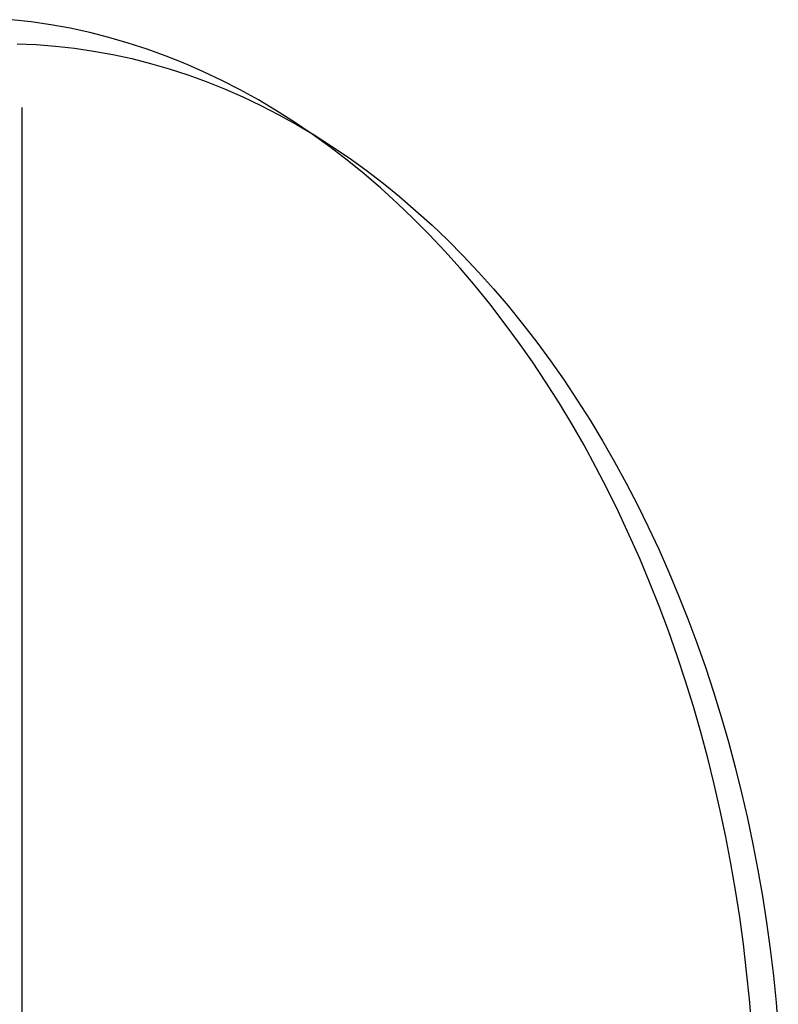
# Model space of a CAD drawing. Header units: millimetres. Extents: x -104 to 128, y -124 to 124.
# Tile 255 of 256: x 120.04 to 128.44, y 1.56 to 12.47. Entities that reach past the tile are written whole.
import ezdxf

# ---------------------------------------------------------------- set-up
doc = ezdxf.new("R2010")
doc.units = ezdxf.units.MM
doc.header["$MEASUREMENT"] = 0
doc.layers.add('Predefinito', color=5, linetype='Continuous')

msp = doc.modelspace()

# ---------------------------------------------------------------- linework, layer by layer
at = {"layer": 'Predefinito', "extrusion": (-0.704171, 0.091034, 0.704171)}
msp.add_lwpolyline([(-26.847, 1261.706), (-26.869, 1261.704), (-26.891, 1261.701), (-26.913, 1261.698), (-26.936, 1261.694), (-26.958, 1261.69), (-26.981, 1261.685), (-27.004, 1261.679), (-27.026, 1261.673), (-27.049, 1261.666), (-27.072, 1261.659), (-27.095, 1261.651), (-27.117, 1261.643), (-27.14, 1261.634), (-27.162, 1261.624), (-27.185, 1261.614), (-27.207, 1261.603), (-27.229, 1261.591), (-27.251, 1261.579), (-27.273, 1261.567), (-27.294, 1261.553), (-27.315, 1261.539), (-27.336, 1261.525), (-27.357, 1261.51), (-27.377, 1261.494), (-27.397, 1261.478), (-27.416, 1261.461), (-27.435, 1261.444), (-27.454, 1261.426), (-27.472, 1261.408), (-27.49, 1261.389), (-27.507, 1261.37), (-27.524, 1261.35), (-27.541, 1261.33), (-27.556, 1261.31), (-27.572, 1261.289), (-27.586, 1261.268), (-27.6, 1261.246), (-27.614, 1261.224), (-27.627, 1261.202), (-27.639, 1261.179), (-27.651, 1261.157), (-27.662, 1261.134), (-27.672, 1261.111), (-27.682, 1261.087), (-27.691, 1261.064), (-27.7, 1261.04), (-27.708, 1261.016), (-27.715, 1260.993), (-27.722, 1260.969), (-27.728, 1260.945), (-27.734, 1260.921), (-27.738, 1260.897), (-27.743, 1260.873), (-27.746, 1260.85), (-27.749, 1260.826), (-27.752, 1260.802), (-27.754, 1260.779), (-27.755, 1260.756), (-27.756, 1260.733), (-27.756, 1260.71), (-27.756, 1260.687), (-27.755, 1260.664), (-27.754, 1260.642), (-27.752, 1260.62)], dxfattribs=at)
at = {"layer": 'Predefinito', "extrusion": (-0.702364, 0.115625, 0.702364)}
msp.add_lwpolyline([(-30.927, 1263.756), (-30.949, 1263.753), (-30.971, 1263.75), (-30.994, 1263.746), (-31.016, 1263.742), (-31.038, 1263.737), (-31.061, 1263.731), (-31.084, 1263.725), (-31.106, 1263.719), (-31.129, 1263.711), (-31.151, 1263.703), (-31.174, 1263.695), (-31.196, 1263.686), (-31.219, 1263.676), (-31.241, 1263.666), (-31.263, 1263.655), (-31.285, 1263.644), (-31.307, 1263.632), (-31.328, 1263.619), (-31.35, 1263.606), (-31.371, 1263.592), (-31.392, 1263.578), (-31.412, 1263.563), (-31.432, 1263.547), (-31.452, 1263.531), (-31.472, 1263.515), (-31.491, 1263.497), (-31.509, 1263.48), (-31.528, 1263.461), (-31.546, 1263.443), (-31.563, 1263.424), (-31.58, 1263.404), (-31.596, 1263.384), (-31.612, 1263.363), (-31.627, 1263.342), (-31.642, 1263.321), (-31.656, 1263.3), (-31.67, 1263.278), (-31.683, 1263.255), (-31.695, 1263.233), (-31.707, 1263.21), (-31.718, 1263.187), (-31.728, 1263.164), (-31.738, 1263.14), (-31.748, 1263.117), (-31.756, 1263.093), (-31.764, 1263.069), (-31.772, 1263.045), (-31.778, 1263.021), (-31.784, 1262.998), (-31.79, 1262.974), (-31.795, 1262.95), (-31.799, 1262.926), (-31.803, 1262.902), (-31.806, 1262.878), (-31.808, 1262.854), (-31.81, 1262.83), (-31.811, 1262.807), (-31.812, 1262.784), (-31.812, 1262.76), (-31.812, 1262.738), (-31.811, 1262.715), (-31.81, 1262.692), (-31.808, 1262.67), (-31.806, 1262.648)], dxfattribs=at)
at = {"layer": 'Predefinito', "extrusion": (0.700128, -0.140147, -0.700128)}
msp.add_lwpolyline([(34.956, 1266.349), (34.977, 1266.346), (35, 1266.342), (35.022, 1266.337), (35.044, 1266.332), (35.066, 1266.327), (35.089, 1266.321), (35.111, 1266.314), (35.133, 1266.307), (35.156, 1266.299), (35.178, 1266.291), (35.2, 1266.282), (35.223, 1266.273), (35.245, 1266.262), (35.267, 1266.252), (35.289, 1266.24), (35.31, 1266.228), (35.332, 1266.216), (35.353, 1266.203), (35.374, 1266.189), (35.395, 1266.175), (35.415, 1266.16), (35.436, 1266.144), (35.455, 1266.128), (35.475, 1266.112), (35.494, 1266.094), (35.513, 1266.077), (35.531, 1266.059), (35.549, 1266.04), (35.566, 1266.021), (35.583, 1266.001), (35.599, 1265.981), (35.615, 1265.961), (35.63, 1265.94), (35.645, 1265.919), (35.659, 1265.897), (35.673, 1265.875), (35.686, 1265.853), (35.699, 1265.83), (35.71, 1265.807), (35.722, 1265.784), (35.732, 1265.761), (35.742, 1265.738), (35.751, 1265.714), (35.76, 1265.69), (35.768, 1265.666), (35.776, 1265.642), (35.782, 1265.618), (35.789, 1265.594), (35.794, 1265.57), (35.799, 1265.546), (35.803, 1265.522), (35.807, 1265.498), (35.81, 1265.474), (35.813, 1265.45), (35.814, 1265.426), (35.816, 1265.402), (35.817, 1265.379), (35.817, 1265.355), (35.816, 1265.332), (35.816, 1265.309), (35.814, 1265.287), (35.812, 1265.264), (35.81, 1265.242), (35.807, 1265.22)], dxfattribs=at)
at = {"layer": 'Predefinito', "extrusion": (0.694407, -0.188673, -0.694407)}
msp.add_lwpolyline([(42.782, 1273.084), (42.804, 1273.08), (42.826, 1273.075), (42.848, 1273.07), (42.87, 1273.064), (42.892, 1273.057), (42.914, 1273.05), (42.936, 1273.042), (42.958, 1273.034), (42.98, 1273.025), (43.002, 1273.016), (43.024, 1273.006), (43.045, 1272.995), (43.067, 1272.984), (43.089, 1272.972), (43.11, 1272.96), (43.131, 1272.947), (43.152, 1272.934), (43.172, 1272.919), (43.193, 1272.905), (43.213, 1272.889), (43.233, 1272.874), (43.252, 1272.857), (43.271, 1272.84), (43.29, 1272.823), (43.308, 1272.805), (43.326, 1272.786), (43.343, 1272.767), (43.36, 1272.748), (43.377, 1272.728), (43.392, 1272.707), (43.408, 1272.687), (43.423, 1272.665), (43.437, 1272.644), (43.451, 1272.622), (43.464, 1272.6), (43.477, 1272.577), (43.489, 1272.554), (43.5, 1272.531), (43.511, 1272.508), (43.521, 1272.484), (43.53, 1272.46), (43.539, 1272.437), (43.547, 1272.412), (43.555, 1272.388), (43.562, 1272.364), (43.568, 1272.34), (43.574, 1272.315), (43.579, 1272.291), (43.583, 1272.267), (43.587, 1272.242), (43.59, 1272.218), (43.593, 1272.194), (43.594, 1272.17), (43.596, 1272.146), (43.597, 1272.122), (43.597, 1272.098), (43.596, 1272.075), (43.596, 1272.051), (43.594, 1272.028), (43.592, 1272.005), (43.59, 1271.983), (43.587, 1271.96), (43.583, 1271.938), (43.579, 1271.916)], dxfattribs=at)
at = {"layer": 'Predefinito', "extrusion": (-0.678055, 0.283694, 0.678055)}
msp.add_lwpolyline([(-57.406, 1292.34), (-57.428, 1292.333), (-57.449, 1292.327), (-57.47, 1292.319), (-57.492, 1292.311), (-57.513, 1292.303), (-57.534, 1292.294), (-57.556, 1292.284), (-57.577, 1292.274), (-57.598, 1292.263), (-57.619, 1292.252), (-57.64, 1292.24), (-57.661, 1292.227), (-57.681, 1292.214), (-57.701, 1292.201), (-57.721, 1292.186), (-57.741, 1292.172), (-57.761, 1292.156), (-57.78, 1292.14), (-57.799, 1292.124), (-57.818, 1292.107), (-57.836, 1292.089), (-57.854, 1292.071), (-57.871, 1292.053), (-57.888, 1292.033), (-57.905, 1292.014), (-57.921, 1291.994), (-57.937, 1291.973), (-57.952, 1291.952), (-57.966, 1291.931), (-57.98, 1291.909), (-57.994, 1291.887), (-58.007, 1291.865), (-58.019, 1291.842), (-58.031, 1291.819), (-58.042, 1291.796), (-58.052, 1291.772), (-58.062, 1291.748), (-58.071, 1291.724), (-58.08, 1291.7), (-58.088, 1291.676), (-58.095, 1291.651), (-58.102, 1291.626), (-58.108, 1291.602), (-58.113, 1291.577), (-58.118, 1291.552), (-58.122, 1291.527), (-58.126, 1291.503), (-58.128, 1291.478), (-58.131, 1291.453), (-58.132, 1291.429), (-58.133, 1291.404), (-58.133, 1291.38), (-58.133, 1291.356), (-58.132, 1291.332), (-58.131, 1291.308), (-58.129, 1291.284), (-58.127, 1291.261), (-58.124, 1291.238), (-58.12, 1291.215), (-58.116, 1291.192), (-58.112, 1291.17), (-58.107, 1291.148), (-58.101, 1291.126), (-58.095, 1291.105)], dxfattribs=at)
at = {"layer": 'Predefinito', "extrusion": (-0.655211, 0.376027, 0.655211)}
msp.add_lwpolyline([(-70.529, 1318.487), (-70.549, 1318.479), (-70.57, 1318.471), (-70.591, 1318.461), (-70.611, 1318.452), (-70.632, 1318.442), (-70.652, 1318.431), (-70.673, 1318.419), (-70.693, 1318.408), (-70.713, 1318.395), (-70.733, 1318.382), (-70.753, 1318.368), (-70.773, 1318.354), (-70.792, 1318.34), (-70.811, 1318.324), (-70.83, 1318.308), (-70.849, 1318.292), (-70.867, 1318.275), (-70.885, 1318.258), (-70.902, 1318.24), (-70.919, 1318.221), (-70.936, 1318.202), (-70.952, 1318.182), (-70.968, 1318.162), (-70.984, 1318.142), (-70.998, 1318.121), (-71.013, 1318.1), (-71.027, 1318.078), (-71.04, 1318.056), (-71.053, 1318.034), (-71.065, 1318.011), (-71.076, 1317.988), (-71.087, 1317.964), (-71.098, 1317.94), (-71.108, 1317.917), (-71.117, 1317.892), (-71.125, 1317.868), (-71.133, 1317.843), (-71.14, 1317.819), (-71.147, 1317.794), (-71.153, 1317.769), (-71.158, 1317.744), (-71.163, 1317.719), (-71.167, 1317.694), (-71.17, 1317.668), (-71.172, 1317.643), (-71.174, 1317.618), (-71.176, 1317.593), (-71.177, 1317.568), (-71.177, 1317.544), (-71.176, 1317.519), (-71.175, 1317.495), (-71.173, 1317.47), (-71.171, 1317.446), (-71.168, 1317.422), (-71.165, 1317.399), (-71.161, 1317.375), (-71.157, 1317.352), (-71.152, 1317.33), (-71.146, 1317.307), (-71.141, 1317.285), (-71.134, 1317.263), (-71.127, 1317.241), (-71.12, 1317.22), (-71.113, 1317.199)], dxfattribs=at)
at = {"layer": 'Predefinito', "extrusion": (0.707107, 0, 0.707107)}
msp.add_lwpolyline([(1.208, 1077.706), (1.491, 1077.74), (1.771, 1077.78), (2.05, 1077.827), (2.326, 1077.88), (2.601, 1077.941), (2.874, 1078.008), (3.145, 1078.081), (3.414, 1078.161), (3.682, 1078.248), (3.947, 1078.341), (4.211, 1078.441), (4.473, 1078.548), (4.733, 1078.662), (4.99, 1078.782), (5.245, 1078.908), (5.495, 1079.04), (5.741, 1079.178), (5.984, 1079.322), (6.222, 1079.471), (6.457, 1079.626), (6.687, 1079.787), (6.914, 1079.953), (7.136, 1080.125), (7.355, 1080.302), (7.569, 1080.485), (7.78, 1080.674), (7.987, 1080.868), (8.189, 1081.069), (8.386, 1081.273), (8.577, 1081.482), (8.762, 1081.694), (8.942, 1081.911), (9.116, 1082.132), (9.284, 1082.357), (9.447, 1082.585), (9.605, 1082.818), (9.757, 1083.055), (9.903, 1083.296), (10.043, 1083.541), (10.178, 1083.789), (10.307, 1084.043), (10.43, 1084.299), (10.546, 1084.558), (10.656, 1084.818), (10.759, 1085.081), (10.855, 1085.345), (10.945, 1085.612), (11.028, 1085.88), (11.104, 1086.15), (11.174, 1086.423), (11.237, 1086.697), (11.293, 1086.973), (11.343, 1087.251), (11.387, 1087.531), (11.423, 1087.813), (11.452, 1088.096), (11.475, 1088.378), (11.49, 1088.66), (11.498, 1088.942), (11.5, 1089.223), (11.494, 1089.504), (11.482, 1089.785), (11.463, 1090.065), (11.437, 1090.345), (11.404, 1090.624), (11.364, 1090.904), (11.318, 1091.182), (11.264, 1091.461), (11.203, 1091.739), (11.136, 1092.015), (11.062, 1092.288), (10.981, 1092.558), (10.894, 1092.826), (10.801, 1093.092), (10.701, 1093.354), (10.595, 1093.614), (10.483, 1093.872), (10.364, 1094.127), (10.239, 1094.379), (10.107, 1094.629), (9.969, 1094.876), (9.825, 1095.12), (9.674, 1095.361), (9.517, 1095.598), (9.356, 1095.83), (9.189, 1096.057), (9.017, 1096.28), (8.84, 1096.499), (8.657, 1096.712), (8.47, 1096.922), (8.277, 1097.126), (8.08, 1097.326), (7.877, 1097.522), (7.669, 1097.712), (7.455, 1097.899), (7.237, 1098.08), (7.014, 1098.256), (6.787, 1098.427), (6.556, 1098.59), (6.323, 1098.748), (6.086, 1098.9), (5.846, 1099.046), (5.602, 1099.186), (5.355, 1099.32), (5.105, 1099.448), (4.851, 1099.569), (4.594, 1099.685), (4.334, 1099.795), (4.07, 1099.898), (3.803, 1099.996), (3.534, 1100.086), (3.263, 1100.17), (2.991, 1100.247), (2.718, 1100.317), (2.444, 1100.38), (2.169, 1100.436), (1.892, 1100.486), (1.615, 1100.529), (1.336, 1100.565), (1.056, 1100.594), (0.775, 1100.616), (0.493, 1100.632), (0.209, 1100.641), (0.009, 1100.643)], dxfattribs=at)
at = {"layer": 'Predefinito'}
msp.add_lwpolyline([(120.068, -11.5), (120.068, 11.5)], dxfattribs=at)
at = {"layer": 'Predefinito', "extrusion": (0.641331, -0.421177, -0.641331)}
msp.add_lwpolyline([(76.508, 1333.827), (76.528, 1333.818), (76.548, 1333.809), (76.569, 1333.799), (76.589, 1333.788), (76.609, 1333.777), (76.629, 1333.766), (76.649, 1333.754), (76.669, 1333.741), (76.688, 1333.728), (76.708, 1333.714), (76.727, 1333.7), (76.746, 1333.685), (76.765, 1333.669), (76.783, 1333.653), (76.802, 1333.637), (76.82, 1333.619), (76.837, 1333.602), (76.854, 1333.584), (76.871, 1333.565), (76.888, 1333.546), (76.903, 1333.526), (76.919, 1333.506), (76.934, 1333.485), (76.949, 1333.464), (76.963, 1333.443), (76.976, 1333.421), (76.989, 1333.399), (77.002, 1333.376), (77.014, 1333.353), (77.025, 1333.33), (77.035, 1333.306), (77.046, 1333.283), (77.055, 1333.259), (77.064, 1333.234), (77.072, 1333.21), (77.08, 1333.185), (77.086, 1333.16), (77.093, 1333.135), (77.098, 1333.11), (77.103, 1333.085), (77.107, 1333.06), (77.111, 1333.034), (77.114, 1333.009), (77.116, 1332.984), (77.118, 1332.959), (77.119, 1332.934), (77.119, 1332.909), (77.119, 1332.884), (77.118, 1332.859), (77.117, 1332.834), (77.115, 1332.81), (77.112, 1332.786), (77.109, 1332.762), (77.105, 1332.738), (77.101, 1332.715), (77.096, 1332.691), (77.091, 1332.669), (77.085, 1332.646), (77.079, 1332.624), (77.072, 1332.602), (77.065, 1332.58), (77.057, 1332.559), (77.049, 1332.538), (77.041, 1332.517)], dxfattribs=at)
at = {"layer": 'Predefinito', "extrusion": (-0.6376, 0.432356, 0.6376)}
msp.add_lwpolyline([(-77.942, 1337.876), (-77.962, 1337.867), (-77.982, 1337.857), (-78.003, 1337.847), (-78.023, 1337.837), (-78.043, 1337.825), (-78.063, 1337.814), (-78.083, 1337.801), (-78.102, 1337.788), (-78.122, 1337.775), (-78.141, 1337.761), (-78.16, 1337.746), (-78.179, 1337.731), (-78.198, 1337.716), (-78.216, 1337.699), (-78.234, 1337.683), (-78.252, 1337.665), (-78.269, 1337.648), (-78.286, 1337.629), (-78.303, 1337.61), (-78.319, 1337.591), (-78.335, 1337.571), (-78.35, 1337.551), (-78.365, 1337.53), (-78.379, 1337.509), (-78.393, 1337.488), (-78.407, 1337.466), (-78.419, 1337.443), (-78.432, 1337.421), (-78.443, 1337.398), (-78.454, 1337.374), (-78.465, 1337.35), (-78.475, 1337.327), (-78.484, 1337.302), (-78.492, 1337.278), (-78.5, 1337.253), (-78.508, 1337.229), (-78.514, 1337.204), (-78.52, 1337.179), (-78.526, 1337.153), (-78.53, 1337.128), (-78.534, 1337.103), (-78.538, 1337.078), (-78.541, 1337.052), (-78.543, 1337.027), (-78.544, 1337.002), (-78.545, 1336.977), (-78.545, 1336.952), (-78.545, 1336.927), (-78.543, 1336.902), (-78.542, 1336.878), (-78.54, 1336.853), (-78.537, 1336.829), (-78.533, 1336.805), (-78.529, 1336.781), (-78.525, 1336.758), (-78.52, 1336.735), (-78.514, 1336.712), (-78.508, 1336.689), (-78.502, 1336.667), (-78.495, 1336.645), (-78.487, 1336.624), (-78.48, 1336.603), (-78.471, 1336.582), (-78.463, 1336.561)], dxfattribs=at)
at = {"layer": 'Predefinito', "extrusion": (0.633766, -0.443486, -0.633766)}
msp.add_lwpolyline([(79.351, 1342.004), (79.372, 1341.995), (79.392, 1341.985), (79.412, 1341.975), (79.432, 1341.964), (79.452, 1341.953), (79.472, 1341.941), (79.491, 1341.928), (79.511, 1341.915), (79.53, 1341.902), (79.55, 1341.887), (79.569, 1341.873), (79.587, 1341.857), (79.606, 1341.842), (79.624, 1341.825), (79.642, 1341.808), (79.659, 1341.791), (79.677, 1341.773), (79.693, 1341.754), (79.71, 1341.735), (79.726, 1341.716), (79.742, 1341.696), (79.757, 1341.676), (79.771, 1341.655), (79.786, 1341.633), (79.799, 1341.612), (79.812, 1341.59), (79.825, 1341.567), (79.837, 1341.544), (79.848, 1341.521), (79.859, 1341.498), (79.869, 1341.474), (79.879, 1341.45), (79.888, 1341.426), (79.896, 1341.401), (79.904, 1341.376), (79.911, 1341.352), (79.918, 1341.327), (79.923, 1341.301), (79.929, 1341.276), (79.933, 1341.251), (79.937, 1341.226), (79.94, 1341.2), (79.942, 1341.175), (79.944, 1341.15), (79.945, 1341.125), (79.946, 1341.1), (79.946, 1341.075), (79.945, 1341.05), (79.944, 1341.025), (79.942, 1341), (79.939, 1340.976), (79.936, 1340.952), (79.933, 1340.928), (79.929, 1340.904), (79.924, 1340.881), (79.919, 1340.858), (79.913, 1340.835), (79.907, 1340.813), (79.9, 1340.79), (79.893, 1340.769), (79.885, 1340.747), (79.877, 1340.726), (79.869, 1340.705), (79.86, 1340.685)], dxfattribs=at)
at = {"layer": 'Predefinito', "extrusion": (-0.625828, 0.465488, 0.625828)}
msp.add_lwpolyline([(-82.084, 1350.447), (-82.104, 1350.437), (-82.124, 1350.427), (-82.143, 1350.417), (-82.163, 1350.405), (-82.183, 1350.394), (-82.203, 1350.381), (-82.222, 1350.368), (-82.241, 1350.355), (-82.261, 1350.341), (-82.28, 1350.327), (-82.298, 1350.312), (-82.317, 1350.296), (-82.335, 1350.28), (-82.353, 1350.263), (-82.37, 1350.246), (-82.388, 1350.228), (-82.405, 1350.21), (-82.421, 1350.191), (-82.437, 1350.172), (-82.453, 1350.152), (-82.468, 1350.132), (-82.483, 1350.111), (-82.497, 1350.09), (-82.511, 1350.068), (-82.524, 1350.046), (-82.537, 1350.024), (-82.549, 1350.001), (-82.561, 1349.978), (-82.572, 1349.955), (-82.582, 1349.931), (-82.592, 1349.907), (-82.601, 1349.883), (-82.61, 1349.859), (-82.617, 1349.834), (-82.625, 1349.809), (-82.631, 1349.784), (-82.637, 1349.759), (-82.643, 1349.734), (-82.647, 1349.709), (-82.651, 1349.683), (-82.655, 1349.658), (-82.657, 1349.633), (-82.659, 1349.607), (-82.661, 1349.582), (-82.661, 1349.557), (-82.662, 1349.532), (-82.661, 1349.507), (-82.66, 1349.482), (-82.658, 1349.457), (-82.656, 1349.433), (-82.653, 1349.408), (-82.649, 1349.384), (-82.645, 1349.36), (-82.641, 1349.337), (-82.635, 1349.313), (-82.63, 1349.29), (-82.624, 1349.268), (-82.617, 1349.245), (-82.61, 1349.223), (-82.602, 1349.202), (-82.594, 1349.18), (-82.586, 1349.159), (-82.577, 1349.139), (-82.568, 1349.118)], dxfattribs=at)
at = {"layer": 'Predefinito', "extrusion": (0.590574, -0.549949, -0.590574)}
msp.add_lwpolyline([(91.902, 1386.225), (91.921, 1386.214), (91.94, 1386.203), (91.959, 1386.191), (91.978, 1386.178), (91.997, 1386.165), (92.016, 1386.152), (92.035, 1386.137), (92.053, 1386.123), (92.071, 1386.108), (92.089, 1386.092), (92.107, 1386.075), (92.124, 1386.059), (92.141, 1386.041), (92.158, 1386.023), (92.174, 1386.005), (92.19, 1385.986), (92.206, 1385.967), (92.221, 1385.947), (92.236, 1385.927), (92.25, 1385.906), (92.264, 1385.885), (92.277, 1385.863), (92.29, 1385.841), (92.303, 1385.819), (92.314, 1385.796), (92.325, 1385.773), (92.336, 1385.749), (92.346, 1385.725), (92.356, 1385.701), (92.364, 1385.677), (92.372, 1385.652), (92.38, 1385.628), (92.387, 1385.603), (92.393, 1385.578), (92.399, 1385.552), (92.404, 1385.527), (92.408, 1385.502), (92.412, 1385.476), (92.415, 1385.451), (92.417, 1385.425), (92.418, 1385.399), (92.419, 1385.374), (92.42, 1385.349), (92.419, 1385.323), (92.418, 1385.298), (92.417, 1385.273), (92.415, 1385.248), (92.412, 1385.223), (92.408, 1385.199), (92.404, 1385.174), (92.4, 1385.15), (92.395, 1385.127), (92.389, 1385.103), (92.383, 1385.08), (92.376, 1385.057), (92.369, 1385.034), (92.361, 1385.012), (92.353, 1384.99), (92.345, 1384.969), (92.336, 1384.948), (92.326, 1384.927), (92.317, 1384.906), (92.306, 1384.887), (92.296, 1384.867)], dxfattribs=at)
at = {"layer": 'Predefinito', "extrusion": (-0.54981, 0.628822, 0.54981)}
msp.add_lwpolyline([(-100.125, 1424.202), (-100.143, 1424.19), (-100.162, 1424.178), (-100.18, 1424.165), (-100.199, 1424.151), (-100.217, 1424.137), (-100.235, 1424.122), (-100.252, 1424.107), (-100.27, 1424.091), (-100.287, 1424.075), (-100.304, 1424.058), (-100.321, 1424.041), (-100.337, 1424.023), (-100.353, 1424.005), (-100.369, 1423.986), (-100.384, 1423.967), (-100.399, 1423.947), (-100.413, 1423.927), (-100.427, 1423.906), (-100.441, 1423.885), (-100.454, 1423.863), (-100.467, 1423.841), (-100.479, 1423.819), (-100.49, 1423.796), (-100.501, 1423.773), (-100.512, 1423.75), (-100.521, 1423.726), (-100.531, 1423.702), (-100.539, 1423.678), (-100.547, 1423.653), (-100.555, 1423.628), (-100.561, 1423.603), (-100.567, 1423.578), (-100.573, 1423.553), (-100.578, 1423.527), (-100.582, 1423.502), (-100.585, 1423.476), (-100.588, 1423.45), (-100.59, 1423.425), (-100.591, 1423.399), (-100.592, 1423.374), (-100.592, 1423.348), (-100.592, 1423.322), (-100.591, 1423.297), (-100.589, 1423.272), (-100.586, 1423.247), (-100.583, 1423.222), (-100.58, 1423.197), (-100.575, 1423.172), (-100.571, 1423.148), (-100.565, 1423.124), (-100.559, 1423.1), (-100.553, 1423.077), (-100.546, 1423.054), (-100.538, 1423.031), (-100.53, 1423.009), (-100.522, 1422.986), (-100.513, 1422.965), (-100.503, 1422.943), (-100.494, 1422.922), (-100.483, 1422.902), (-100.473, 1422.882), (-100.462, 1422.862), (-100.451, 1422.842), (-100.439, 1422.823)], dxfattribs=at)
at = {"layer": 'Predefinito', "extrusion": (-0.503521, 0.702091, 0.503521)}
msp.add_lwpolyline([(-106.982, 1463.138), (-107, 1463.125), (-107.018, 1463.111), (-107.035, 1463.097), (-107.053, 1463.083), (-107.07, 1463.068), (-107.088, 1463.052), (-107.104, 1463.036), (-107.121, 1463.02), (-107.138, 1463.003), (-107.154, 1462.985), (-107.169, 1462.967), (-107.185, 1462.948), (-107.2, 1462.929), (-107.215, 1462.91), (-107.229, 1462.889), (-107.243, 1462.869), (-107.256, 1462.848), (-107.269, 1462.827), (-107.282, 1462.805), (-107.294, 1462.783), (-107.305, 1462.76), (-107.316, 1462.737), (-107.326, 1462.714), (-107.336, 1462.69), (-107.345, 1462.666), (-107.354, 1462.642), (-107.362, 1462.617), (-107.369, 1462.593), (-107.376, 1462.568), (-107.382, 1462.543), (-107.387, 1462.517), (-107.392, 1462.492), (-107.396, 1462.466), (-107.4, 1462.441), (-107.403, 1462.415), (-107.405, 1462.389), (-107.406, 1462.363), (-107.407, 1462.338), (-107.407, 1462.312), (-107.407, 1462.286), (-107.406, 1462.261), (-107.404, 1462.235), (-107.401, 1462.21), (-107.398, 1462.185), (-107.394, 1462.16), (-107.39, 1462.135), (-107.385, 1462.111), (-107.38, 1462.086), (-107.374, 1462.062), (-107.367, 1462.039), (-107.36, 1462.015), (-107.352, 1461.992), (-107.344, 1461.969), (-107.335, 1461.947), (-107.326, 1461.925), (-107.317, 1461.903), (-107.307, 1461.882), (-107.296, 1461.861), (-107.285, 1461.841), (-107.274, 1461.821), (-107.262, 1461.801), (-107.25, 1461.782), (-107.238, 1461.763), (-107.226, 1461.745)], dxfattribs=at)
at = {"layer": 'Predefinito', "extrusion": (-0.49734, 0.710849, 0.49734)}
msp.add_lwpolyline([(-107.753, 1468.014), (-107.771, 1468.001), (-107.789, 1467.988), (-107.807, 1467.974), (-107.824, 1467.959), (-107.841, 1467.944), (-107.858, 1467.928), (-107.875, 1467.912), (-107.892, 1467.895), (-107.908, 1467.878), (-107.924, 1467.86), (-107.94, 1467.842), (-107.955, 1467.823), (-107.97, 1467.804), (-107.985, 1467.785), (-107.999, 1467.764), (-108.013, 1467.744), (-108.026, 1467.723), (-108.039, 1467.701), (-108.051, 1467.679), (-108.063, 1467.657), (-108.074, 1467.634), (-108.085, 1467.611), (-108.095, 1467.588), (-108.105, 1467.564), (-108.114, 1467.54), (-108.122, 1467.516), (-108.13, 1467.492), (-108.137, 1467.467), (-108.144, 1467.442), (-108.15, 1467.417), (-108.155, 1467.391), (-108.16, 1467.366), (-108.164, 1467.34), (-108.167, 1467.315), (-108.17, 1467.289), (-108.172, 1467.263), (-108.173, 1467.237), (-108.174, 1467.212), (-108.174, 1467.186), (-108.173, 1467.16), (-108.172, 1467.135), (-108.17, 1467.109), (-108.167, 1467.084), (-108.164, 1467.059), (-108.16, 1467.034), (-108.156, 1467.009), (-108.151, 1466.985), (-108.145, 1466.961), (-108.139, 1466.937), (-108.132, 1466.913), (-108.125, 1466.89), (-108.117, 1466.866), (-108.109, 1466.844), (-108.1, 1466.821), (-108.09, 1466.799), (-108.081, 1466.778), (-108.071, 1466.757), (-108.06, 1466.736), (-108.049, 1466.715), (-108.038, 1466.695), (-108.026, 1466.676), (-108.014, 1466.657), (-108.002, 1466.638), (-107.989, 1466.62)], dxfattribs=at)
at = {"layer": 'Predefinito', "extrusion": (-0.491082, 0.719498, 0.491082)}
msp.add_lwpolyline([(-108.505, 1472.875), (-108.523, 1472.862), (-108.541, 1472.848), (-108.558, 1472.834), (-108.576, 1472.819), (-108.593, 1472.804), (-108.61, 1472.788), (-108.627, 1472.772), (-108.643, 1472.755), (-108.659, 1472.738), (-108.675, 1472.72), (-108.691, 1472.702), (-108.706, 1472.683), (-108.721, 1472.664), (-108.735, 1472.644), (-108.749, 1472.624), (-108.763, 1472.603), (-108.776, 1472.582), (-108.789, 1472.561), (-108.801, 1472.539), (-108.813, 1472.516), (-108.824, 1472.494), (-108.835, 1472.471), (-108.845, 1472.447), (-108.854, 1472.423), (-108.863, 1472.399), (-108.872, 1472.375), (-108.879, 1472.35), (-108.886, 1472.326), (-108.893, 1472.301), (-108.899, 1472.275), (-108.904, 1472.25), (-108.908, 1472.225), (-108.912, 1472.199), (-108.915, 1472.173), (-108.918, 1472.147), (-108.92, 1472.122), (-108.921, 1472.096), (-108.921, 1472.07), (-108.921, 1472.044), (-108.92, 1472.019), (-108.919, 1471.993), (-108.917, 1471.968), (-108.914, 1471.943), (-108.911, 1471.918), (-108.907, 1471.893), (-108.902, 1471.868), (-108.897, 1471.843), (-108.891, 1471.819), (-108.885, 1471.795), (-108.878, 1471.772), (-108.87, 1471.748), (-108.862, 1471.725), (-108.854, 1471.703), (-108.845, 1471.68), (-108.836, 1471.658), (-108.826, 1471.637), (-108.815, 1471.616), (-108.805, 1471.595), (-108.794, 1471.575), (-108.782, 1471.555), (-108.77, 1471.535), (-108.758, 1471.516), (-108.746, 1471.498), (-108.733, 1471.479)], dxfattribs=at)
at = {"layer": 'Predefinito', "extrusion": (-0.478378, 0.736416, 0.478378)}
msp.add_lwpolyline([(-109.949, 1482.512), (-109.966, 1482.499), (-109.984, 1482.485), (-110.001, 1482.47), (-110.019, 1482.455), (-110.036, 1482.44), (-110.052, 1482.424), (-110.069, 1482.408), (-110.085, 1482.391), (-110.101, 1482.373), (-110.117, 1482.355), (-110.132, 1482.337), (-110.147, 1482.318), (-110.162, 1482.298), (-110.176, 1482.278), (-110.19, 1482.258), (-110.203, 1482.237), (-110.216, 1482.216), (-110.229, 1482.194), (-110.241, 1482.172), (-110.252, 1482.15), (-110.263, 1482.127), (-110.273, 1482.104), (-110.283, 1482.08), (-110.293, 1482.056), (-110.301, 1482.032), (-110.309, 1482.008), (-110.317, 1481.983), (-110.323, 1481.958), (-110.33, 1481.933), (-110.335, 1481.908), (-110.34, 1481.882), (-110.344, 1481.857), (-110.348, 1481.831), (-110.351, 1481.805), (-110.353, 1481.78), (-110.354, 1481.754), (-110.355, 1481.728), (-110.356, 1481.702), (-110.355, 1481.677), (-110.354, 1481.651), (-110.352, 1481.625), (-110.35, 1481.6), (-110.347, 1481.575), (-110.343, 1481.55), (-110.339, 1481.525), (-110.334, 1481.5), (-110.329, 1481.476), (-110.323, 1481.452), (-110.316, 1481.428), (-110.309, 1481.404), (-110.301, 1481.381), (-110.293, 1481.358), (-110.284, 1481.336), (-110.275, 1481.313), (-110.265, 1481.292), (-110.255, 1481.27), (-110.245, 1481.249), (-110.234, 1481.228), (-110.223, 1481.208), (-110.211, 1481.188), (-110.199, 1481.169), (-110.186, 1481.15), (-110.174, 1481.132), (-110.161, 1481.114)], dxfattribs=at)
at = {"layer": 'Predefinito', "extrusion": (-0.452227, 0.768754, 0.452227)}
msp.add_lwpolyline([(-112.607, 1501.392), (-112.624, 1501.378), (-112.642, 1501.364), (-112.659, 1501.349), (-112.676, 1501.334), (-112.692, 1501.318), (-112.709, 1501.302), (-112.725, 1501.285), (-112.741, 1501.268), (-112.757, 1501.25), (-112.772, 1501.232), (-112.787, 1501.213), (-112.802, 1501.193), (-112.816, 1501.174), (-112.83, 1501.154), (-112.843, 1501.133), (-112.856, 1501.112), (-112.868, 1501.09), (-112.88, 1501.068), (-112.892, 1501.046), (-112.903, 1501.023), (-112.913, 1501), (-112.923, 1500.977), (-112.933, 1500.953), (-112.941, 1500.929), (-112.95, 1500.905), (-112.957, 1500.88), (-112.964, 1500.855), (-112.97, 1500.83), (-112.976, 1500.805), (-112.981, 1500.78), (-112.985, 1500.754), (-112.989, 1500.729), (-112.992, 1500.703), (-112.994, 1500.677), (-112.996, 1500.651), (-112.997, 1500.626), (-112.997, 1500.6), (-112.997, 1500.574), (-112.996, 1500.548), (-112.995, 1500.523), (-112.992, 1500.497), (-112.989, 1500.472), (-112.986, 1500.447), (-112.982, 1500.422), (-112.977, 1500.397), (-112.971, 1500.372), (-112.965, 1500.348), (-112.959, 1500.324), (-112.952, 1500.3), (-112.944, 1500.277), (-112.936, 1500.254), (-112.927, 1500.231), (-112.918, 1500.209), (-112.909, 1500.187), (-112.898, 1500.165), (-112.888, 1500.144), (-112.877, 1500.123), (-112.866, 1500.103), (-112.854, 1500.083), (-112.842, 1500.063), (-112.829, 1500.044), (-112.817, 1500.025), (-112.804, 1500.007), (-112.79, 1499.99)], dxfattribs=at)
at = {"layer": 'Predefinito', "extrusion": (-0.396996, 0.82752, 0.396996)}
msp.add_lwpolyline([(-117.115, 1537.188), (-117.132, 1537.173), (-117.149, 1537.158), (-117.165, 1537.143), (-117.181, 1537.127), (-117.198, 1537.111), (-117.213, 1537.094), (-117.229, 1537.077), (-117.244, 1537.059), (-117.259, 1537.04), (-117.274, 1537.022), (-117.288, 1537.002), (-117.302, 1536.983), (-117.316, 1536.962), (-117.329, 1536.942), (-117.341, 1536.92), (-117.354, 1536.899), (-117.365, 1536.877), (-117.377, 1536.855), (-117.387, 1536.832), (-117.397, 1536.809), (-117.407, 1536.785), (-117.416, 1536.762), (-117.425, 1536.738), (-117.432, 1536.713), (-117.44, 1536.689), (-117.446, 1536.664), (-117.452, 1536.639), (-117.458, 1536.614), (-117.463, 1536.588), (-117.467, 1536.563), (-117.47, 1536.537), (-117.473, 1536.511), (-117.475, 1536.485), (-117.476, 1536.46), (-117.477, 1536.434), (-117.477, 1536.408), (-117.477, 1536.382), (-117.475, 1536.356), (-117.474, 1536.331), (-117.471, 1536.305), (-117.468, 1536.28), (-117.464, 1536.255), (-117.46, 1536.23), (-117.454, 1536.205), (-117.449, 1536.18), (-117.443, 1536.156), (-117.436, 1536.132), (-117.428, 1536.108), (-117.42, 1536.085), (-117.412, 1536.061), (-117.403, 1536.039), (-117.393, 1536.016), (-117.383, 1535.994), (-117.373, 1535.973), (-117.362, 1535.951), (-117.351, 1535.931), (-117.339, 1535.91), (-117.327, 1535.89), (-117.315, 1535.871), (-117.302, 1535.852), (-117.289, 1535.833), (-117.275, 1535.815), (-117.262, 1535.797), (-117.248, 1535.78)], dxfattribs=at)
at = {"layer": 'Predefinito', "extrusion": (-0.337881, 0.878449, 0.337881)}
msp.add_lwpolyline([(-120.704, 1569.675), (-120.721, 1569.661), (-120.737, 1569.645), (-120.753, 1569.629), (-120.769, 1569.613), (-120.785, 1569.596), (-120.8, 1569.579), (-120.815, 1569.561), (-120.83, 1569.543), (-120.844, 1569.524), (-120.858, 1569.505), (-120.872, 1569.485), (-120.885, 1569.465), (-120.898, 1569.444), (-120.911, 1569.423), (-120.923, 1569.402), (-120.934, 1569.38), (-120.945, 1569.357), (-120.956, 1569.335), (-120.966, 1569.312), (-120.975, 1569.288), (-120.984, 1569.265), (-120.993, 1569.241), (-121.001, 1569.216), (-121.008, 1569.192), (-121.014, 1569.167), (-121.02, 1569.142), (-121.025, 1569.117), (-121.03, 1569.091), (-121.034, 1569.066), (-121.037, 1569.04), (-121.04, 1569.015), (-121.042, 1568.989), (-121.043, 1568.963), (-121.044, 1568.937), (-121.044, 1568.911), (-121.043, 1568.885), (-121.042, 1568.86), (-121.04, 1568.834), (-121.037, 1568.808), (-121.034, 1568.783), (-121.03, 1568.758), (-121.026, 1568.733), (-121.02, 1568.708), (-121.015, 1568.683), (-121.008, 1568.659), (-121.001, 1568.634), (-120.994, 1568.611), (-120.986, 1568.587), (-120.977, 1568.564), (-120.968, 1568.541), (-120.958, 1568.519), (-120.948, 1568.496), (-120.937, 1568.475), (-120.926, 1568.453), (-120.915, 1568.432), (-120.903, 1568.412), (-120.891, 1568.392), (-120.878, 1568.372), (-120.865, 1568.353), (-120.852, 1568.334), (-120.838, 1568.316), (-120.824, 1568.298), (-120.81, 1568.281), (-120.795, 1568.264)], dxfattribs=at)
at = {"layer": 'Predefinito', "extrusion": (-0.306849, 0.900937, 0.306849)}
msp.add_lwpolyline([(-122.201, 1584.431), (-122.217, 1584.416), (-122.233, 1584.4), (-122.249, 1584.384), (-122.265, 1584.368), (-122.28, 1584.351), (-122.295, 1584.333), (-122.31, 1584.315), (-122.325, 1584.297), (-122.339, 1584.278), (-122.353, 1584.258), (-122.366, 1584.238), (-122.379, 1584.218), (-122.392, 1584.197), (-122.404, 1584.176), (-122.416, 1584.154), (-122.427, 1584.132), (-122.438, 1584.11), (-122.448, 1584.087), (-122.458, 1584.064), (-122.467, 1584.041), (-122.476, 1584.017), (-122.484, 1583.993), (-122.491, 1583.968), (-122.498, 1583.944), (-122.504, 1583.919), (-122.51, 1583.894), (-122.515, 1583.868), (-122.519, 1583.843), (-122.523, 1583.817), (-122.526, 1583.792), (-122.528, 1583.766), (-122.53, 1583.74), (-122.531, 1583.714), (-122.531, 1583.688), (-122.531, 1583.662), (-122.53, 1583.637), (-122.528, 1583.611), (-122.526, 1583.585), (-122.523, 1583.56), (-122.519, 1583.534), (-122.515, 1583.509), (-122.51, 1583.484), (-122.505, 1583.459), (-122.499, 1583.435), (-122.492, 1583.41), (-122.485, 1583.386), (-122.477, 1583.363), (-122.468, 1583.339), (-122.46, 1583.316), (-122.45, 1583.293), (-122.44, 1583.271), (-122.43, 1583.249), (-122.419, 1583.227), (-122.408, 1583.206), (-122.396, 1583.185), (-122.384, 1583.165), (-122.371, 1583.145), (-122.358, 1583.126), (-122.345, 1583.107), (-122.331, 1583.088), (-122.318, 1583.07), (-122.303, 1583.052), (-122.289, 1583.035), (-122.274, 1583.019)], dxfattribs=at)
at = {"layer": 'Predefinito', "extrusion": (-0.298938, 0.906241, 0.298938)}
msp.add_lwpolyline([(-122.546, 1587.946), (-122.562, 1587.931), (-122.578, 1587.916), (-122.594, 1587.899), (-122.61, 1587.883), (-122.625, 1587.866), (-122.64, 1587.848), (-122.655, 1587.83), (-122.67, 1587.812), (-122.684, 1587.793), (-122.698, 1587.773), (-122.711, 1587.753), (-122.724, 1587.733), (-122.737, 1587.712), (-122.749, 1587.691), (-122.76, 1587.669), (-122.772, 1587.647), (-122.782, 1587.625), (-122.792, 1587.602), (-122.802, 1587.579), (-122.811, 1587.555), (-122.82, 1587.531), (-122.828, 1587.507), (-122.835, 1587.483), (-122.842, 1587.458), (-122.848, 1587.433), (-122.854, 1587.408), (-122.859, 1587.383), (-122.863, 1587.357), (-122.866, 1587.332), (-122.869, 1587.306), (-122.872, 1587.28), (-122.873, 1587.254), (-122.874, 1587.228), (-122.874, 1587.203), (-122.874, 1587.177), (-122.873, 1587.151), (-122.871, 1587.125), (-122.869, 1587.1), (-122.866, 1587.074), (-122.862, 1587.049), (-122.858, 1587.023), (-122.853, 1586.998), (-122.847, 1586.974), (-122.841, 1586.949), (-122.834, 1586.925), (-122.827, 1586.901), (-122.819, 1586.877), (-122.811, 1586.854), (-122.802, 1586.831), (-122.792, 1586.808), (-122.782, 1586.785), (-122.772, 1586.764), (-122.761, 1586.742), (-122.749, 1586.721), (-122.737, 1586.7), (-122.725, 1586.68), (-122.713, 1586.66), (-122.7, 1586.64), (-122.686, 1586.622), (-122.673, 1586.603), (-122.659, 1586.585), (-122.645, 1586.567), (-122.63, 1586.55), (-122.615, 1586.534)], dxfattribs=at)
at = {"layer": 'Predefinito', "extrusion": (-0.290994, 0.911398, 0.290994)}
msp.add_lwpolyline([(-122.879, 1591.377), (-122.895, 1591.362), (-122.911, 1591.346), (-122.927, 1591.33), (-122.943, 1591.314), (-122.958, 1591.297), (-122.973, 1591.279), (-122.988, 1591.261), (-123.002, 1591.242), (-123.016, 1591.223), (-123.03, 1591.204), (-123.043, 1591.184), (-123.056, 1591.163), (-123.069, 1591.142), (-123.081, 1591.121), (-123.093, 1591.099), (-123.104, 1591.077), (-123.114, 1591.055), (-123.125, 1591.032), (-123.134, 1591.009), (-123.143, 1590.985), (-123.152, 1590.961), (-123.16, 1590.937), (-123.167, 1590.913), (-123.174, 1590.888), (-123.18, 1590.863), (-123.185, 1590.838), (-123.19, 1590.813), (-123.194, 1590.787), (-123.198, 1590.762), (-123.201, 1590.736), (-123.203, 1590.71), (-123.204, 1590.684), (-123.205, 1590.659), (-123.205, 1590.633), (-123.205, 1590.607), (-123.204, 1590.581), (-123.202, 1590.555), (-123.2, 1590.53), (-123.196, 1590.504), (-123.193, 1590.479), (-123.188, 1590.454), (-123.183, 1590.429), (-123.178, 1590.404), (-123.171, 1590.379), (-123.164, 1590.355), (-123.157, 1590.331), (-123.149, 1590.307), (-123.141, 1590.284), (-123.132, 1590.261), (-123.122, 1590.238), (-123.112, 1590.216), (-123.101, 1590.194), (-123.09, 1590.172), (-123.079, 1590.151), (-123.067, 1590.13), (-123.055, 1590.11), (-123.042, 1590.09), (-123.029, 1590.071), (-123.016, 1590.052), (-123.002, 1590.034), (-122.988, 1590.016), (-122.974, 1589.998), (-122.959, 1589.981), (-122.945, 1589.964)], dxfattribs=at)
at = {"layer": 'Predefinito', "extrusion": (-0.275016, 0.921267, 0.275016)}
msp.add_lwpolyline([(-123.509, 1597.978), (-123.525, 1597.963), (-123.541, 1597.947), (-123.557, 1597.931), (-123.572, 1597.914), (-123.588, 1597.897), (-123.602, 1597.879), (-123.617, 1597.861), (-123.631, 1597.842), (-123.645, 1597.823), (-123.659, 1597.804), (-123.672, 1597.784), (-123.685, 1597.763), (-123.698, 1597.742), (-123.71, 1597.721), (-123.721, 1597.699), (-123.732, 1597.677), (-123.743, 1597.654), (-123.753, 1597.632), (-123.762, 1597.608), (-123.771, 1597.585), (-123.779, 1597.561), (-123.787, 1597.537), (-123.794, 1597.512), (-123.801, 1597.487), (-123.807, 1597.462), (-123.812, 1597.437), (-123.817, 1597.412), (-123.821, 1597.386), (-123.824, 1597.361), (-123.827, 1597.335), (-123.829, 1597.309), (-123.831, 1597.284), (-123.831, 1597.258), (-123.831, 1597.232), (-123.831, 1597.206), (-123.829, 1597.18), (-123.827, 1597.154), (-123.825, 1597.129), (-123.822, 1597.103), (-123.818, 1597.078), (-123.813, 1597.053), (-123.808, 1597.028), (-123.802, 1597.003), (-123.796, 1596.978), (-123.789, 1596.954), (-123.781, 1596.93), (-123.773, 1596.907), (-123.765, 1596.883), (-123.755, 1596.86), (-123.746, 1596.838), (-123.736, 1596.815), (-123.725, 1596.794), (-123.714, 1596.772), (-123.702, 1596.751), (-123.69, 1596.73), (-123.678, 1596.71), (-123.665, 1596.69), (-123.652, 1596.671), (-123.639, 1596.652), (-123.625, 1596.634), (-123.611, 1596.616), (-123.596, 1596.598), (-123.582, 1596.581), (-123.567, 1596.565)], dxfattribs=at)
at = {"layer": 'Predefinito', "extrusion": (-0.209947, 0.954905, 0.209947)}
msp.add_lwpolyline([(-125.584, 1620.815), (-125.6, 1620.799), (-125.616, 1620.783), (-125.631, 1620.767), (-125.646, 1620.75), (-125.661, 1620.732), (-125.676, 1620.714), (-125.69, 1620.696), (-125.704, 1620.677), (-125.718, 1620.657), (-125.731, 1620.638), (-125.744, 1620.617), (-125.757, 1620.597), (-125.769, 1620.576), (-125.78, 1620.554), (-125.791, 1620.532), (-125.802, 1620.51), (-125.812, 1620.487), (-125.822, 1620.464), (-125.831, 1620.44), (-125.839, 1620.417), (-125.847, 1620.393), (-125.855, 1620.368), (-125.861, 1620.344), (-125.867, 1620.319), (-125.873, 1620.294), (-125.878, 1620.269), (-125.882, 1620.243), (-125.886, 1620.218), (-125.889, 1620.192), (-125.891, 1620.166), (-125.892, 1620.14), (-125.893, 1620.114), (-125.894, 1620.089), (-125.893, 1620.063), (-125.892, 1620.037), (-125.89, 1620.011), (-125.888, 1619.985), (-125.885, 1619.96), (-125.881, 1619.934), (-125.877, 1619.909), (-125.872, 1619.884), (-125.866, 1619.859), (-125.86, 1619.834), (-125.853, 1619.81), (-125.846, 1619.786), (-125.838, 1619.762), (-125.829, 1619.739), (-125.82, 1619.715), (-125.811, 1619.693), (-125.801, 1619.67), (-125.79, 1619.648), (-125.779, 1619.626), (-125.767, 1619.605), (-125.756, 1619.584), (-125.743, 1619.564), (-125.73, 1619.544), (-125.717, 1619.524), (-125.704, 1619.505), (-125.69, 1619.487), (-125.676, 1619.469), (-125.662, 1619.451), (-125.647, 1619.434), (-125.632, 1619.417), (-125.617, 1619.401)], dxfattribs=at)
at = {"layer": 'Predefinito', "extrusion": (-0.143046, 0.979324, 0.143046)}
msp.add_lwpolyline([(-127.024, 1637.709), (-127.039, 1637.694), (-127.055, 1637.678), (-127.07, 1637.661), (-127.085, 1637.644), (-127.1, 1637.626), (-127.114, 1637.608), (-127.128, 1637.589), (-127.142, 1637.57), (-127.155, 1637.551), (-127.168, 1637.531), (-127.181, 1637.51), (-127.193, 1637.489), (-127.205, 1637.468), (-127.216, 1637.446), (-127.227, 1637.424), (-127.237, 1637.402), (-127.247, 1637.379), (-127.257, 1637.356), (-127.265, 1637.332), (-127.274, 1637.308), (-127.281, 1637.284), (-127.288, 1637.26), (-127.295, 1637.235), (-127.3, 1637.21), (-127.306, 1637.185), (-127.31, 1637.16), (-127.314, 1637.134), (-127.317, 1637.109), (-127.32, 1637.083), (-127.322, 1637.057), (-127.323, 1637.031), (-127.324, 1637.005), (-127.324, 1636.98), (-127.323, 1636.954), (-127.322, 1636.928), (-127.32, 1636.902), (-127.317, 1636.876), (-127.313, 1636.851), (-127.309, 1636.825), (-127.305, 1636.8), (-127.299, 1636.775), (-127.294, 1636.75), (-127.287, 1636.726), (-127.28, 1636.702), (-127.272, 1636.678), (-127.264, 1636.654), (-127.255, 1636.63), (-127.246, 1636.607), (-127.236, 1636.585), (-127.225, 1636.562), (-127.215, 1636.54), (-127.203, 1636.519), (-127.191, 1636.498), (-127.179, 1636.477), (-127.167, 1636.457), (-127.154, 1636.437), (-127.14, 1636.418), (-127.127, 1636.399), (-127.113, 1636.38), (-127.098, 1636.362), (-127.084, 1636.345), (-127.069, 1636.328), (-127.054, 1636.311), (-127.038, 1636.295)], dxfattribs=at)
at = {"layer": 'Predefinito'}
for points in [[(128.151, 1.313, 1650.851), (128.125, 1.62, 1650.877), (128.094, 1.925, 1650.908), (128.058, 2.228, 1650.944), (128.017, 2.529, 1650.985), (127.971, 2.827, 1651.031), (127.919, 3.124, 1651.083), (127.863, 3.419, 1651.139), (127.801, 3.711, 1651.201), (127.735, 4.002, 1651.268), (127.663, 4.291, 1651.339), (127.586, 4.577, 1651.416), (127.504, 4.862, 1651.498), (127.417, 5.144, 1651.585), (127.324, 5.424, 1651.678), (127.227, 5.701, 1651.775), (127.125, 5.973, 1651.877), (127.019, 6.241, 1651.983), (126.909, 6.504, 1652.093), (126.794, 6.763, 1652.208), (126.675, 7.018, 1652.327), (126.552, 7.268, 1652.45), (126.424, 7.515, 1652.578), (126.292, 7.757, 1652.71), (126.156, 7.994, 1652.846), (126.015, 8.228, 1652.987), (125.87, 8.457, 1653.132), (125.72, 8.681, 1653.282), (125.567, 8.901, 1653.436), (125.409, 9.115, 1653.593), (125.249, 9.323, 1653.753), (125.086, 9.524, 1653.917), (124.919, 9.719, 1654.083), (124.749, 9.909, 1654.253), (124.577, 10.092, 1654.426), (124.401, 10.269, 1654.601), (124.222, 10.44, 1654.78), (124.04, 10.605, 1654.962), (123.855, 10.764, 1655.147), (123.667, 10.917, 1655.335), (123.475, 11.063, 1655.527), (123.281, 11.204, 1655.721), (123.084, 11.337, 1655.918), (122.885, 11.464, 1656.117), (122.685, 11.583, 1656.318), (122.483, 11.694, 1656.519), (122.279, 11.799, 1656.723), (122.075, 11.896, 1656.927), (121.868, 11.986, 1657.134), (121.661, 12.069, 1657.341), (121.451, 12.145, 1657.551), (121.241, 12.214, 1657.761), (121.029, 12.275, 1657.974), (120.815, 12.33, 1658.187), (120.6, 12.377, 1658.402), (120.383, 12.416, 1658.619), (120.166, 12.448, 1658.837), (119.948, 12.472, 1659.054)], [(120.012, 12.205, 1659.991), (120.223, 12.196, 1659.779), (120.435, 12.18, 1659.567), (120.647, 12.156, 1659.355), (120.859, 12.125, 1659.143), (121.071, 12.087, 1658.931), (121.281, 12.041, 1658.721), (121.489, 11.988, 1658.513), (121.697, 11.928, 1658.305), (121.902, 11.861, 1658.1), (122.107, 11.787, 1657.895), (122.31, 11.706, 1657.692), (122.511, 11.618, 1657.491), (122.711, 11.522, 1657.291), (122.91, 11.42, 1657.092), (123.107, 11.311, 1656.895), (123.302, 11.195, 1656.7), (123.496, 11.072, 1656.506), (123.689, 10.941, 1656.313), (123.879, 10.804, 1656.123), (124.066, 10.661, 1655.936), (124.249, 10.512, 1655.753), (124.43, 10.356, 1655.572), (124.608, 10.195, 1655.394), (124.783, 10.028, 1655.219), (124.954, 9.855, 1655.048), (125.123, 9.676, 1654.879), (125.289, 9.492, 1654.713), (125.451, 9.301, 1654.551), (125.611, 9.104, 1654.391), (125.768, 8.901, 1654.234), (125.921, 8.693, 1654.081), (126.071, 8.478, 1653.931), (126.217, 8.258, 1653.785), (126.359, 8.035, 1653.643), (126.497, 7.807, 1653.505), (126.63, 7.575, 1653.372), (126.759, 7.339, 1653.243), (126.883, 7.098, 1653.119), (127.004, 6.854, 1652.998), (127.12, 6.605, 1652.882), (127.232, 6.352, 1652.77), (127.34, 6.094, 1652.662), (127.443, 5.833, 1652.559), (127.543, 5.567, 1652.459), (127.638, 5.297, 1652.365), (127.728, 5.024, 1652.274), (127.813, 4.748, 1652.189), (127.893, 4.47, 1652.109), (127.968, 4.19, 1652.034), (128.038, 3.908, 1651.964), (128.103, 3.624, 1651.899), (128.164, 3.339, 1651.839), (128.219, 3.051, 1651.783), (128.269, 2.761, 1651.733), (128.314, 2.469, 1651.688), (128.354, 2.176, 1651.648), (128.39, 1.88, 1651.612), (128.42, 1.582, 1651.582), (128.445, 1.283, 1651.557)]]:
    msp.add_polyline3d(points, dxfattribs=at)

doc.saveas('drawing.dxf')
